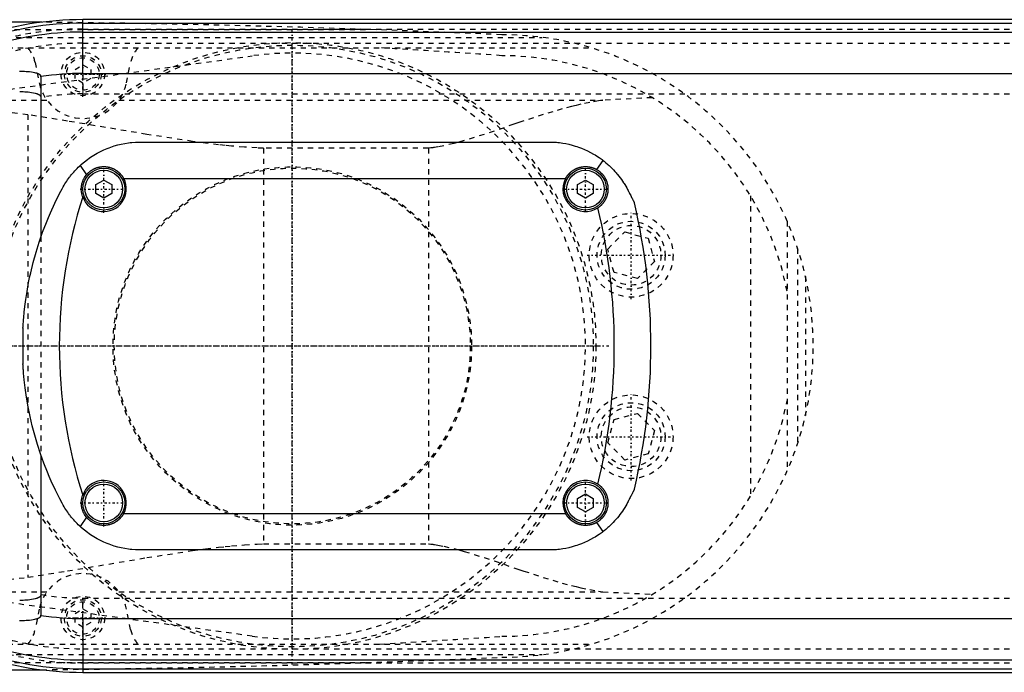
# Model space of a CAD drawing. Extents: x -702 to 174, y -90 to 90.
# Tile 9 of 14: x -452 to -264, y -62 to 62. Entities that reach past the tile are written whole.
import ezdxf

# ---------------------------------------------------------------- set-up
doc = ezdxf.new("R2010")
doc.units = 0
doc.linetypes.add('CENTER', pattern=[1.5, 0.45, -0.5, 0.05, -0.5])
doc.linetypes.add('DASHED', pattern=[2, 1, -1])
for name, color, linetype in [('AM_0', 7, 'CONTINUOUS'), ('AM_3', 7, 'DASHED'), ('AM_7', 7, 'CENTER')]:
    doc.layers.add(name, color=color, linetype=linetype)

msp = doc.modelspace()

# ---------------------------------------------------------------- linework, layer by layer
at = {"layer": 'AM_0', "color": 7, "linetype": 'CONTINUOUS'}
for p, q in [((-90, 62.39), (-440, 62.39)), ((-440, 52.11), (-440, 62.39)), ((-440, 61.72), (-90, 61.72)), ((-440, 60.02), (-90, 60.02)), ((-448, 51.49), (-448, 20.89)), ((-440, 52.11), (-90, 52.11)), ((-429, 39), (-351, 39)), ((-440.54, 34.48), (-439.33, 32.73)), ((-341.85, 33.72), (-340.59, 35.44)), ((-432.19, 32), (-347.81, 32)), ((-437.5, 30.87), (-436, 31.73)), ((-437.5, 29.13), (-437.5, 30.87)), ((-436, 31.73), (-434.5, 30.87)), ((-434.5, 30.87), (-434.5, 29.13)), ((-345.5, 30.87), (-344, 31.73)), ((-345.5, 29.13), (-345.5, 30.87)), ((-344, 31.73), (-342.5, 30.87)), ((-342.5, 30.87), (-342.5, 29.13)), ((-436, 28.27), (-437.5, 29.13)), ((-434.5, 29.13), (-436, 28.27)), ((-344, 28.27), (-345.5, 29.13)), ((-342.5, 29.13), (-344, 28.27)), ((-448, -20.89), (-448, -51.49)), ((-345.5, -29.13), (-344, -28.27)), ((-345.5, -30.87), (-345.5, -29.13)), ((-344, -28.27), (-342.5, -29.13)), ((-342.5, -29.13), (-342.5, -30.87)), ((-344, -31.73), (-345.5, -30.87)), ((-342.5, -30.87), (-344, -31.73)), ((-439.33, -32.73), (-440.54, -34.48)), ((-432.19, -32), (-347.81, -32)), ((-340.59, -35.44), (-341.85, -33.72)), ((-351, -39), (-429, -39)), ((-440, -52.11), (-440, -62.39)), ((-440, -52.11), (-90, -52.11)), ((-440, -60.02), (-90, -60.02)), ((-440, -61.72), (-90, -61.72)), ((-440, -62.39), (-90, -62.39))]:
    msp.add_line(p, q, dxfattribs=at)
for points in [[(-448, 51.49, 0), (-448, 51.5, 0), (-448, 51.51, 0), (-448, 51.52, 0), (-448, 51.52, 0), (-448, 51.53, 0), (-448, 51.53, 0), (-448, 51.54, 0), (-448.01, 51.55, 0), (-448.01, 51.56, 0), (-448.01, 51.57, 0), (-448.01, 51.57, 0), (-448.01, 51.58, 0), (-448.01, 51.59, 0), (-448.02, 51.6, 0), (-448.02, 51.6, 0), (-448.02, 51.61, 0), (-448.02, 51.62, 0), (-448.03, 51.63, 0), (-448.03, 51.63, 0), (-448.03, 51.64, 0), (-448.04, 51.65, 0), (-448.04, 51.65, 0), (-448.04, 51.66, 0), (-448.04, 51.67, 0), (-448.05, 51.67, 0), (-448.05, 51.68, 0), (-448.05, 51.68, 0), (-448.06, 51.69, 0), (-448.06, 51.7, 0), (-448.07, 51.7, 0), (-448.07, 51.71, 0), (-448.08, 51.72, 0), (-448.08, 51.72, 0), (-448.08, 51.73, 0), (-448.09, 51.73, 0), (-448.09, 51.74, 0), (-448.1, 51.75, 0), (-448.1, 51.76, 0), (-448.11, 51.76, 0), (-448.11, 51.77, 0), (-448.12, 51.77, 0), (-448.12, 51.78, 0), (-448.13, 51.78, 0), (-448.14, 51.79, 0), (-448.14, 51.8, 0), (-448.15, 51.8, 0), (-448.15, 51.81, 0), (-448.16, 51.81, 0), (-448.16, 51.82, 0), (-448.17, 51.82, 0), (-448.19, 51.84, 0), (-448.24, 51.87, 0), (-448.26, 51.89, 0), (-448.28, 51.91, 0), (-448.33, 51.93, 0), (-448.37, 51.96, 0), (-448.42, 51.99, 0), (-448.48, 52.01, 0), (-448.53, 52.04, 0), (-448.55, 52.05, 0), (-448.58, 52.06, 0), (-448.63, 52.08, 0), (-448.68, 52.1, 0), (-448.71, 52.1, 0), (-448.73, 52.11, 0), (-448.78, 52.13, 0), (-448.83, 52.15, 0), (-448.86, 52.15, 0), (-448.88, 52.16, 0), (-448.93, 52.17, 0), (-448.99, 52.19, 0), (-449.17, 52.23, 0), (-449.51, 52.3, 0), (-449.84, 52.35, 0), (-450.18, 52.39, 0), (-450.49, 52.41, 0), (-450.65, 52.42, 0), (-450.81, 52.43, 0), (-451.12, 52.45, 0), (-451.44, 52.45, 0), (-451.77, 52.45, 0), (-452.09, 52.45, 0)], [(-440.54, 34.48, 0), (-440.25, 34.74, 0), (-439.69, 35.22, 0), (-439.11, 35.66, 0), (-438.82, 35.88, 0), (-438.52, 36.08, 0), (-437.91, 36.48, 0), (-437.29, 36.84, 0), (-436.65, 37.18, 0), (-436, 37.49, 0), (-435.35, 37.77, 0), (-435.01, 37.9, 0), (-434.68, 38.02, 0), (-434.01, 38.25, 0), (-433.33, 38.44, 0), (-432.66, 38.6, 0), (-431.98, 38.74, 0), (-431.31, 38.84, 0), (-430.97, 38.89, 0), (-430.64, 38.92, 0), (-429.97, 38.97, 0), (-429.32, 39, 0), (-429, 39, 0)], [(-351, 39, 0), (-350.71, 39, 0), (-350.13, 38.98, 0), (-349.55, 38.94, 0), (-349.25, 38.91, 0), (-348.95, 38.88, 0), (-348.35, 38.79, 0), (-347.75, 38.69, 0), (-347.15, 38.56, 0), (-346.55, 38.41, 0), (-345.95, 38.23, 0), (-345.65, 38.14, 0), (-345.35, 38.03, 0), (-344.76, 37.81, 0), (-344.17, 37.57, 0), (-343.59, 37.3, 0), (-343.02, 37.01, 0), (-342.46, 36.7, 0), (-342.18, 36.53, 0), (-341.91, 36.36, 0), (-341.37, 36.01, 0), (-340.84, 35.63, 0), (-340.59, 35.44, 0)], [(-443.98, 30.04, 0), (-443.9, 30.18, 0), (-443.75, 30.46, 0), (-443.59, 30.73, 0), (-443.51, 30.86, 0), (-443.43, 31, 0), (-443.26, 31.26, 0), (-443.08, 31.52, 0), (-442.91, 31.78, 0), (-442.72, 32.03, 0), (-442.54, 32.29, 0), (-442.44, 32.41, 0), (-442.34, 32.53, 0), (-442.15, 32.78, 0), (-441.95, 33.02, 0), (-441.74, 33.25, 0), (-441.53, 33.49, 0), (-441.32, 33.71, 0), (-441.21, 33.83, 0), (-441.1, 33.94, 0), (-440.88, 34.16, 0), (-440.65, 34.38, 0), (-440.54, 34.48, 0)], [(-439.33, 32.73, 0), (-439.3, 32.75, 0), (-439.25, 32.81, 0), (-439.2, 32.87, 0), (-439.17, 32.9, 0), (-439.15, 32.93, 0), (-439.1, 32.98, 0), (-439.04, 33.04, 0), (-438.99, 33.09, 0), (-438.93, 33.14, 0), (-438.88, 33.2, 0), (-438.85, 33.22, 0), (-438.82, 33.25, 0), (-438.76, 33.3, 0), (-438.7, 33.35, 0), (-438.64, 33.39, 0), (-438.58, 33.44, 0), (-438.51, 33.49, 0), (-438.48, 33.51, 0), (-438.45, 33.53, 0), (-438.39, 33.58, 0), (-438.32, 33.62, 0), (-438.29, 33.64, 0), (-438.25, 33.66, 0), (-438.18, 33.7, 0), (-438.12, 33.74, 0), (-438.08, 33.76, 0), (-438.05, 33.78, 0), (-437.97, 33.82, 0), (-437.9, 33.86, 0), (-437.83, 33.89, 0), (-437.76, 33.92, 0), (-437.69, 33.96, 0), (-437.65, 33.97, 0), (-437.61, 33.99, 0), (-437.54, 34.02, 0), (-437.46, 34.04, 0), (-437.39, 34.07, 0), (-437.31, 34.1, 0), (-437.24, 34.12, 0), (-437.2, 34.13, 0), (-437.16, 34.14, 0), (-437.08, 34.16, 0), (-437, 34.18, 0), (-436.93, 34.2, 0), (-436.85, 34.22, 0), (-436.77, 34.23, 0), (-436.73, 34.24, 0), (-436.69, 34.24, 0), (-436.62, 34.26, 0), (-436.54, 34.27, 0), (-436.46, 34.28, 0), (-436.38, 34.28, 0), (-436.31, 34.29, 0), (-436.27, 34.29, 0), (-436.23, 34.29, 0), (-436.15, 34.3, 0), (-436.08, 34.3, 0), (-436, 34.3, 0), (-435.92, 34.3, 0), (-435.85, 34.3, 0), (-435.81, 34.3, 0), (-435.77, 34.29, 0), (-435.69, 34.29, 0), (-435.62, 34.28, 0), (-435.58, 34.28, 0), (-435.54, 34.28, 0), (-435.46, 34.27, 0), (-435.38, 34.26, 0), (-435.34, 34.25, 0), (-435.3, 34.24, 0), (-435.23, 34.23, 0), (-435.15, 34.21, 0), (-435.07, 34.2, 0), (-434.99, 34.18, 0), (-434.92, 34.16, 0), (-434.88, 34.15, 0), (-434.84, 34.14, 0), (-434.76, 34.12, 0), (-434.69, 34.09, 0), (-434.61, 34.07, 0), (-434.54, 34.04, 0), (-434.46, 34.02, 0), (-434.42, 34, 0), (-434.39, 33.99, 0), (-434.31, 33.96, 0), (-434.24, 33.92, 0), (-434.17, 33.89, 0), (-434.1, 33.86, 0), (-434.02, 33.82, 0), (-433.99, 33.8, 0), (-433.95, 33.78, 0), (-433.88, 33.74, 0), (-433.82, 33.7, 0), (-433.75, 33.66, 0), (-433.68, 33.62, 0), (-433.61, 33.58, 0), (-433.58, 33.56, 0), (-433.55, 33.53, 0), (-433.48, 33.49, 0), (-433.42, 33.44, 0), (-433.36, 33.39, 0), (-433.3, 33.34, 0), (-433.24, 33.3, 0), (-433.21, 33.27, 0), (-433.18, 33.25, 0), (-433.12, 33.19, 0), (-433.06, 33.14, 0), (-433.04, 33.12, 0), (-433.01, 33.09, 0), (-432.96, 33.04, 0), (-432.9, 32.98, 0), (-432.88, 32.96, 0), (-432.85, 32.93, 0), (-432.8, 32.87, 0), (-432.75, 32.81, 0), (-432.7, 32.75, 0), (-432.65, 32.69, 0), (-432.6, 32.63, 0), (-432.58, 32.6, 0), (-432.55, 32.57, 0), (-432.51, 32.51, 0), (-432.46, 32.44, 0), (-432.42, 32.38, 0), (-432.37, 32.31, 0), (-432.33, 32.24, 0), (-432.31, 32.21, 0), (-432.29, 32.17, 0), (-432.25, 32.11, 0), (-432.21, 32.04, 0), (-432.19, 32, 0)], [(-347.81, 32, 0), (-347.79, 32.03, 0), (-347.76, 32.09, 0), (-347.73, 32.14, 0), (-347.71, 32.17, 0), (-347.7, 32.2, 0), (-347.66, 32.25, 0), (-347.63, 32.31, 0), (-347.59, 32.36, 0), (-347.56, 32.42, 0), (-347.52, 32.47, 0), (-347.5, 32.5, 0), (-347.48, 32.52, 0), (-347.44, 32.57, 0), (-347.41, 32.63, 0), (-347.37, 32.68, 0), (-347.33, 32.72, 0), (-347.29, 32.77, 0), (-347.27, 32.8, 0), (-347.25, 32.82, 0), (-347.2, 32.87, 0), (-347.16, 32.91, 0), (-347.14, 32.94, 0), (-347.12, 32.96, 0), (-347.08, 33, 0), (-347.03, 33.05, 0), (-347.01, 33.07, 0), (-346.99, 33.09, 0), (-346.94, 33.13, 0), (-346.9, 33.18, 0), (-346.85, 33.22, 0), (-346.8, 33.26, 0), (-346.76, 33.3, 0), (-346.73, 33.32, 0), (-346.71, 33.34, 0), (-346.66, 33.38, 0), (-346.61, 33.42, 0), (-346.56, 33.46, 0), (-346.5, 33.5, 0), (-346.45, 33.53, 0), (-346.42, 33.55, 0), (-346.4, 33.57, 0), (-346.34, 33.6, 0), (-346.29, 33.64, 0), (-346.24, 33.67, 0), (-346.18, 33.71, 0), (-346.12, 33.74, 0), (-346.1, 33.75, 0), (-346.07, 33.77, 0), (-346.01, 33.8, 0), (-345.95, 33.83, 0), (-345.89, 33.86, 0), (-345.84, 33.89, 0), (-345.78, 33.92, 0), (-345.75, 33.93, 0), (-345.72, 33.94, 0), (-345.66, 33.97, 0), (-345.6, 33.99, 0), (-345.54, 34.02, 0), (-345.47, 34.04, 0), (-345.41, 34.06, 0), (-345.38, 34.07, 0), (-345.35, 34.08, 0), (-345.29, 34.1, 0), (-345.23, 34.12, 0), (-345.2, 34.13, 0), (-345.16, 34.14, 0), (-345.1, 34.16, 0), (-345.04, 34.17, 0), (-345.01, 34.18, 0), (-344.98, 34.19, 0), (-344.91, 34.2, 0), (-344.85, 34.22, 0), (-344.79, 34.23, 0), (-344.72, 34.24, 0), (-344.66, 34.25, 0), (-344.63, 34.25, 0), (-344.6, 34.26, 0), (-344.53, 34.27, 0), (-344.47, 34.27, 0), (-344.41, 34.28, 0), (-344.34, 34.29, 0), (-344.28, 34.29, 0), (-344.25, 34.29, 0), (-344.22, 34.29, 0), (-344.15, 34.3, 0), (-344.09, 34.3, 0), (-344.03, 34.3, 0), (-343.97, 34.3, 0), (-343.91, 34.3, 0), (-343.87, 34.3, 0), (-343.84, 34.3, 0), (-343.78, 34.29, 0), (-343.72, 34.29, 0), (-343.65, 34.29, 0), (-343.59, 34.28, 0), (-343.53, 34.27, 0), (-343.5, 34.27, 0), (-343.47, 34.27, 0), (-343.4, 34.26, 0), (-343.34, 34.25, 0), (-343.27, 34.24, 0), (-343.21, 34.23, 0), (-343.15, 34.21, 0), (-343.12, 34.21, 0), (-343.08, 34.2, 0), (-343.02, 34.19, 0), (-342.96, 34.17, 0), (-342.93, 34.16, 0), (-342.9, 34.16, 0), (-342.83, 34.14, 0), (-342.77, 34.12, 0), (-342.74, 34.11, 0), (-342.71, 34.1, 0), (-342.65, 34.08, 0), (-342.58, 34.06, 0), (-342.52, 34.04, 0), (-342.46, 34.02, 0), (-342.4, 33.99, 0), (-342.37, 33.98, 0), (-342.34, 33.97, 0), (-342.28, 33.94, 0), (-342.22, 33.92, 0), (-342.16, 33.89, 0), (-342.1, 33.86, 0), (-342.05, 33.83, 0), (-342.02, 33.82, 0), (-341.99, 33.8, 0), (-341.93, 33.77, 0), (-341.87, 33.74, 0), (-341.85, 33.72, 0)], [(-340.59, 35.44, 0), (-340.43, 35.31, 0), (-340.11, 35.05, 0), (-339.8, 34.79, 0), (-339.65, 34.65, 0), (-339.5, 34.52, 0), (-339.21, 34.24, 0), (-338.92, 33.96, 0), (-338.64, 33.67, 0), (-338.37, 33.38, 0), (-338.11, 33.09, 0), (-337.98, 32.93, 0), (-337.86, 32.78, 0), (-337.61, 32.48, 0), (-337.37, 32.17, 0), (-337.14, 31.85, 0), (-336.92, 31.53, 0), (-336.71, 31.21, 0), (-336.6, 31.04, 0), (-336.5, 30.88, 0), (-336.3, 30.55, 0), (-336.11, 30.21, 0), (-336.02, 30.04, 0)], [(-440.03, 28.49, 0), (-440.07, 28.61, 0), (-440.14, 28.85, 0), (-440.2, 29.09, 0), (-440.23, 29.21, 0), (-440.25, 29.34, 0), (-440.28, 29.58, 0), (-440.3, 29.83, 0), (-440.3, 30.08, 0), (-440.29, 30.33, 0), (-440.26, 30.58, 0), (-440.24, 30.7, 0), (-440.22, 30.82, 0), (-440.17, 31.07, 0), (-440.1, 31.31, 0), (-440.01, 31.54, 0), (-439.92, 31.77, 0), (-439.81, 32, 0), (-439.75, 32.11, 0), (-439.69, 32.21, 0), (-439.55, 32.42, 0), (-439.4, 32.63, 0), (-439.33, 32.73, 0)], [(-341.85, 33.72, 0), (-341.81, 33.7, 0), (-341.74, 33.66, 0), (-341.67, 33.62, 0), (-341.64, 33.59, 0), (-341.61, 33.57, 0), (-341.54, 33.53, 0), (-341.48, 33.48, 0), (-341.41, 33.43, 0), (-341.35, 33.38, 0), (-341.28, 33.33, 0), (-341.25, 33.31, 0), (-341.22, 33.28, 0), (-341.16, 33.23, 0), (-341.1, 33.18, 0), (-341.04, 33.12, 0), (-340.98, 33.07, 0), (-340.93, 33.01, 0), (-340.9, 32.98, 0), (-340.87, 32.95, 0), (-340.82, 32.89, 0), (-340.76, 32.83, 0), (-340.74, 32.8, 0), (-340.71, 32.77, 0), (-340.66, 32.71, 0), (-340.61, 32.64, 0), (-340.58, 32.61, 0), (-340.56, 32.58, 0), (-340.51, 32.51, 0), (-340.46, 32.45, 0), (-340.42, 32.38, 0), (-340.37, 32.31, 0), (-340.33, 32.24, 0), (-340.31, 32.21, 0), (-340.29, 32.17, 0), (-340.25, 32.1, 0), (-340.21, 32.03, 0), (-340.17, 31.96, 0), (-340.14, 31.89, 0), (-340.1, 31.82, 0), (-340.09, 31.78, 0), (-340.07, 31.74, 0), (-340.04, 31.67, 0), (-340.01, 31.59, 0), (-339.98, 31.52, 0), (-339.95, 31.44, 0), (-339.92, 31.36, 0), (-339.91, 31.32, 0), (-339.9, 31.28, 0), (-339.87, 31.2, 0), (-339.85, 31.13, 0), (-339.83, 31.05, 0), (-339.81, 30.97, 0), (-339.79, 30.89, 0), (-339.78, 30.85, 0), (-339.78, 30.81, 0), (-339.76, 30.73, 0), (-339.75, 30.65, 0), (-339.74, 30.57, 0), (-339.73, 30.49, 0), (-339.72, 30.41, 0), (-339.72, 30.37, 0), (-339.71, 30.33, 0), (-339.71, 30.24, 0), (-339.7, 30.16, 0), (-339.7, 30.12, 0), (-339.7, 30.08, 0), (-339.7, 30, 0), (-339.7, 29.92, 0), (-339.7, 29.88, 0), (-339.7, 29.84, 0), (-339.71, 29.76, 0), (-339.71, 29.68, 0), (-339.72, 29.6, 0), (-339.73, 29.52, 0), (-339.74, 29.44, 0), (-339.74, 29.4, 0), (-339.75, 29.36, 0), (-339.76, 29.28, 0), (-339.78, 29.2, 0), (-339.79, 29.12, 0), (-339.81, 29.04, 0), (-339.83, 28.96, 0), (-339.84, 28.92, 0), (-339.85, 28.88, 0), (-339.87, 28.8, 0), (-339.89, 28.73, 0), (-339.92, 28.65, 0), (-339.94, 28.57, 0), (-339.97, 28.5, 0), (-339.98, 28.46, 0), (-340, 28.42, 0), (-340.03, 28.35, 0), (-340.06, 28.28, 0), (-340.09, 28.2, 0), (-340.13, 28.13, 0), (-340.16, 28.06, 0), (-340.18, 28.02, 0), (-340.2, 27.99, 0), (-340.24, 27.91, 0), (-340.28, 27.84, 0), (-340.32, 27.78, 0), (-340.36, 27.71, 0), (-340.41, 27.64, 0), (-340.43, 27.61, 0), (-340.45, 27.57, 0), (-340.5, 27.51, 0), (-340.54, 27.44, 0), (-340.57, 27.41, 0), (-340.59, 27.38, 0), (-340.64, 27.31, 0), (-340.69, 27.25, 0), (-340.72, 27.22, 0), (-340.75, 27.19, 0), (-340.8, 27.13, 0), (-340.85, 27.07, 0), (-340.91, 27.01, 0), (-340.97, 26.95, 0), (-341.03, 26.89, 0), (-341.06, 26.87, 0), (-341.09, 26.84, 0), (-341.15, 26.78, 0), (-341.21, 26.73, 0), (-341.27, 26.68, 0), (-341.33, 26.63, 0), (-341.4, 26.58, 0), (-341.43, 26.55, 0), (-341.46, 26.53, 0), (-341.53, 26.48, 0), (-341.6, 26.43, 0), (-341.63, 26.41, 0)], [(-451.44, 3.41, 0), (-451.44, 3.41, 0), (-451.44, 3.41, 0), (-451.44, 3.41, 0), (-451.44, 3.41, 0), (-451.44, 3.41, 0), (-451.44, 3.41, 0), (-451.44, 3.41, 0), (-451.44, 3.41, 0), (-451.44, 3.41, 0), (-451.44, 3.42, 0), (-451.44, 3.42, 0), (-451.44, 3.42, 0), (-451.44, 3.42, 0), (-451.44, 3.42, 0), (-451.44, 3.42, 0), (-451.44, 3.42, 0), (-451.44, 3.42, 0), (-451.44, 3.42, 0), (-451.44, 3.42, 0), (-451.44, 3.42, 0), (-451.44, 3.42, 0), (-451.44, 3.42, 0), (-451.44, 3.42, 0), (-451.44, 3.42, 0), (-451.44, 3.42, 0), (-451.44, 3.42, 0), (-451.44, 3.42, 0), (-451.44, 3.42, 0), (-451.44, 3.42, 0), (-451.44, 3.42, 0), (-451.44, 3.42, 0), (-451.44, 3.42, 0), (-451.44, 3.42, 0), (-451.44, 3.42, 0), (-451.44, 3.43, 0), (-451.44, 3.43, 0), (-451.44, 3.43, 0), (-451.44, 3.43, 0), (-451.44, 3.44, 0), (-451.44, 3.45, 0), (-451.44, 3.45, 0), (-451.44, 3.46, 0), (-451.44, 3.46, 0), (-451.44, 3.47, 0), (-451.44, 3.48, 0), (-451.44, 3.49, 0), (-451.44, 3.5, 0), (-451.44, 3.5, 0), (-451.44, 3.51, 0), (-451.44, 3.52, 0), (-451.44, 3.53, 0), (-451.44, 3.53, 0), (-451.43, 3.54, 0), (-451.43, 3.55, 0), (-451.43, 3.56, 0), (-451.43, 3.56, 0), (-451.43, 3.57, 0), (-451.43, 3.58, 0), (-451.43, 3.59, 0), (-451.43, 3.63, 0), (-451.43, 3.7, 0), (-451.42, 3.77, 0), (-451.42, 3.85, 0), (-451.41, 3.94, 0), (-451.41, 3.98, 0), (-451.41, 4.03, 0), (-451.4, 4.12, 0), (-451.39, 4.23, 0), (-451.36, 4.63, 0), (-451.33, 5.03, 0), (-451.3, 5.47, 0), (-451.21, 6.44, 0), (-451.08, 7.57, 0), (-450.9, 8.91, 0), (-450.67, 10.45, 0), (-450.36, 12.16, 0), (-450.17, 13.07, 0), (-449.97, 14.02, 0), (-449.49, 15.98, 0), (-448.95, 17.92, 0), (-448.35, 19.84, 0), (-447.69, 21.74, 0), (-446.97, 23.63, 0), (-446.59, 24.56, 0), (-446.19, 25.49, 0), (-445.35, 27.33, 0), (-444.45, 29.15, 0), (-443.98, 30.04, 0)], [(-336.02, 30.04, 0), (-335.97, 29.95, 0), (-335.87, 29.75, 0), (-335.77, 29.56, 0), (-335.71, 29.46, 0), (-335.66, 29.36, 0), (-335.56, 29.16, 0), (-335.46, 28.97, 0), (-335.36, 28.78, 0), (-335.27, 28.59, 0), (-335.18, 28.41, 0), (-335.13, 28.33, 0), (-335.09, 28.24, 0), (-335.01, 28.08, 0), (-334.94, 27.93, 0), (-334.9, 27.84, 0), (-334.89, 27.82, 0), (-334.87, 27.8, 0), (-334.87, 27.79, 0), (-334.86, 27.77, 0), (-334.85, 27.75, 0), (-334.84, 27.73, 0), (-334.83, 27.71, 0), (-334.82, 27.69, 0), (-334.81, 27.67, 0), (-334.81, 27.66, 0), (-334.8, 27.65, 0), (-334.79, 27.63, 0), (-334.78, 27.61, 0), (-334.77, 27.59, 0), (-334.76, 27.57, 0), (-334.76, 27.55, 0), (-334.75, 27.54, 0), (-334.75, 27.54, 0), (-334.74, 27.52, 0), (-334.73, 27.5, 0), (-334.73, 27.5, 0), (-334.72, 27.49, 0), (-334.72, 27.47, 0), (-334.71, 27.46, 0), (-334.71, 27.45, 0), (-334.7, 27.45, 0), (-334.7, 27.43, 0), (-334.69, 27.42, 0), (-334.69, 27.41, 0), (-334.68, 27.4, 0), (-334.68, 27.39, 0), (-334.68, 27.39, 0), (-334.67, 27.38, 0), (-334.67, 27.38, 0), (-334.67, 27.37, 0), (-334.67, 27.36, 0), (-334.66, 27.36, 0), (-334.66, 27.36, 0), (-334.66, 27.35, 0), (-334.66, 27.35, 0), (-334.66, 27.35, 0), (-334.66, 27.35, 0), (-334.66, 27.35, 0)], [(-443.98, -30.04, 0), (-444.41, -29.21, 0), (-445.25, -27.54, 0), (-446.04, -25.84, 0), (-446.41, -24.98, 0), (-446.78, -24.12, 0), (-447.46, -22.38, 0), (-448.09, -20.62, 0), (-448.67, -18.85, 0), (-449.2, -17.06, 0), (-449.67, -15.26, 0), (-449.89, -14.36, 0), (-450.09, -13.45, 0), (-450.46, -11.63, 0), (-450.77, -9.81, 0), (-451.03, -8.01, 0), (-451.21, -6.45, 0), (-451.32, -5.17, 0), (-451.36, -4.67, 0), (-451.37, -4.59, 0), (-451.38, -4.45, 0), (-451.39, -4.32, 0), (-451.39, -4.26, 0), (-451.39, -4.2, 0), (-451.4, -4.09, 0), (-451.41, -3.99, 0), (-451.41, -3.9, 0), (-451.42, -3.82, 0), (-451.42, -3.75, 0), (-451.42, -3.72, 0), (-451.43, -3.68, 0), (-451.43, -3.63, 0), (-451.43, -3.58, 0), (-451.43, -3.55, 0), (-451.43, -3.54, 0), (-451.43, -3.54, 0), (-451.44, -3.53, 0), (-451.44, -3.53, 0), (-451.44, -3.52, 0), (-451.44, -3.52, 0), (-451.44, -3.51, 0), (-451.44, -3.51, 0), (-451.44, -3.5, 0), (-451.44, -3.5, 0), (-451.44, -3.49, 0), (-451.44, -3.49, 0), (-451.44, -3.48, 0), (-451.44, -3.48, 0), (-451.44, -3.47, 0), (-451.44, -3.47, 0), (-451.44, -3.47, 0), (-451.44, -3.47, 0), (-451.44, -3.46, 0), (-451.44, -3.46, 0), (-451.44, -3.45, 0), (-451.44, -3.45, 0), (-451.44, -3.45, 0), (-451.44, -3.45, 0), (-451.44, -3.44, 0), (-451.44, -3.44, 0), (-451.44, -3.44, 0), (-451.44, -3.44, 0), (-451.44, -3.43, 0), (-451.44, -3.43, 0), (-451.44, -3.43, 0), (-451.44, -3.43, 0), (-451.44, -3.42, 0), (-451.44, -3.42, 0), (-451.44, -3.42, 0), (-451.44, -3.42, 0), (-451.44, -3.42, 0), (-451.44, -3.42, 0), (-451.44, -3.42, 0), (-451.44, -3.42, 0), (-451.44, -3.41, 0), (-451.44, -3.41, 0), (-451.44, -3.41, 0)], [(-341.63, -26.41, 0), (-341.6, -26.43, 0), (-341.53, -26.48, 0), (-341.46, -26.53, 0), (-341.43, -26.55, 0), (-341.4, -26.58, 0), (-341.33, -26.63, 0), (-341.27, -26.68, 0), (-341.21, -26.73, 0), (-341.15, -26.78, 0), (-341.08, -26.84, 0), (-341.06, -26.87, 0), (-341.03, -26.89, 0), (-340.97, -26.95, 0), (-340.91, -27.01, 0), (-340.85, -27.07, 0), (-340.8, -27.13, 0), (-340.75, -27.19, 0), (-340.72, -27.22, 0), (-340.69, -27.25, 0), (-340.64, -27.31, 0), (-340.59, -27.38, 0), (-340.57, -27.41, 0), (-340.54, -27.44, 0), (-340.5, -27.51, 0), (-340.45, -27.57, 0), (-340.43, -27.61, 0), (-340.41, -27.64, 0), (-340.36, -27.71, 0), (-340.32, -27.78, 0), (-340.28, -27.84, 0), (-340.24, -27.91, 0), (-340.2, -27.99, 0), (-340.18, -28.02, 0), (-340.16, -28.06, 0), (-340.13, -28.13, 0), (-340.09, -28.2, 0), (-340.06, -28.28, 0), (-340.03, -28.35, 0), (-340, -28.42, 0), (-339.98, -28.46, 0), (-339.97, -28.5, 0), (-339.94, -28.57, 0), (-339.92, -28.65, 0), (-339.89, -28.73, 0), (-339.87, -28.8, 0), (-339.85, -28.88, 0), (-339.84, -28.92, 0), (-339.83, -28.96, 0), (-339.81, -29.04, 0), (-339.79, -29.12, 0), (-339.78, -29.2, 0), (-339.76, -29.28, 0), (-339.75, -29.36, 0), (-339.74, -29.4, 0), (-339.74, -29.44, 0), (-339.73, -29.52, 0), (-339.72, -29.6, 0), (-339.71, -29.68, 0), (-339.71, -29.76, 0), (-339.7, -29.84, 0), (-339.7, -29.88, 0), (-339.7, -29.92, 0), (-339.7, -30, 0), (-339.7, -30.08, 0), (-339.7, -30.12, 0), (-339.7, -30.16, 0), (-339.71, -30.24, 0), (-339.71, -30.32, 0), (-339.72, -30.37, 0), (-339.72, -30.41, 0), (-339.73, -30.49, 0), (-339.74, -30.57, 0), (-339.75, -30.65, 0), (-339.76, -30.73, 0), (-339.78, -30.81, 0), (-339.78, -30.85, 0), (-339.79, -30.89, 0), (-339.81, -30.97, 0), (-339.83, -31.05, 0), (-339.85, -31.13, 0), (-339.87, -31.21, 0), (-339.9, -31.28, 0), (-339.91, -31.32, 0), (-339.92, -31.36, 0), (-339.95, -31.44, 0), (-339.98, -31.52, 0), (-340.01, -31.59, 0), (-340.04, -31.67, 0), (-340.07, -31.74, 0), (-340.09, -31.78, 0), (-340.1, -31.82, 0), (-340.14, -31.89, 0), (-340.17, -31.96, 0), (-340.21, -32.03, 0), (-340.25, -32.1, 0), (-340.29, -32.17, 0), (-340.31, -32.21, 0), (-340.33, -32.24, 0), (-340.37, -32.31, 0), (-340.42, -32.38, 0), (-340.46, -32.45, 0), (-340.51, -32.51, 0), (-340.56, -32.58, 0), (-340.58, -32.61, 0), (-340.61, -32.64, 0), (-340.66, -32.71, 0), (-340.71, -32.77, 0), (-340.74, -32.8, 0), (-340.76, -32.83, 0), (-340.82, -32.89, 0), (-340.87, -32.95, 0), (-340.9, -32.98, 0), (-340.93, -33.01, 0), (-340.98, -33.07, 0), (-341.04, -33.12, 0), (-341.1, -33.18, 0), (-341.16, -33.23, 0), (-341.22, -33.28, 0), (-341.25, -33.31, 0), (-341.28, -33.33, 0), (-341.35, -33.38, 0), (-341.41, -33.43, 0), (-341.48, -33.48, 0), (-341.54, -33.53, 0), (-341.61, -33.57, 0), (-341.64, -33.6, 0), (-341.67, -33.62, 0), (-341.74, -33.66, 0), (-341.81, -33.7, 0), (-341.85, -33.72, 0)], [(-334.66, -27.35, 0), (-334.66, -27.35, 0), (-334.66, -27.35, 0), (-334.66, -27.35, 0), (-334.66, -27.35, 0), (-334.66, -27.36, 0), (-334.66, -27.36, 0), (-334.67, -27.37, 0), (-334.67, -27.37, 0), (-334.67, -27.38, 0), (-334.68, -27.39, 0), (-334.68, -27.39, 0), (-334.68, -27.39, 0), (-334.68, -27.4, 0), (-334.69, -27.41, 0), (-334.69, -27.42, 0), (-334.7, -27.44, 0), (-334.71, -27.45, 0), (-334.71, -27.46, 0), (-334.71, -27.46, 0), (-334.72, -27.48, 0), (-334.73, -27.49, 0), (-334.73, -27.5, 0), (-334.73, -27.51, 0), (-334.74, -27.52, 0), (-334.75, -27.54, 0), (-334.75, -27.55, 0), (-334.76, -27.56, 0), (-334.77, -27.58, 0), (-334.78, -27.6, 0), (-334.79, -27.61, 0), (-334.79, -27.63, 0), (-334.8, -27.65, 0), (-334.81, -27.67, 0), (-334.81, -27.68, 0), (-334.83, -27.7, 0), (-334.84, -27.72, 0), (-334.85, -27.74, 0), (-334.86, -27.76, 0), (-334.87, -27.79, 0), (-334.87, -27.8, 0), (-334.88, -27.81, 0), (-334.89, -27.83, 0), (-334.9, -27.86, 0), (-334.95, -27.94, 0), (-335.02, -28.1, 0), (-335.11, -28.27, 0), (-335.15, -28.36, 0), (-335.19, -28.44, 0), (-335.28, -28.62, 0), (-335.37, -28.8, 0), (-335.47, -28.99, 0), (-335.56, -29.17, 0), (-335.66, -29.36, 0), (-335.71, -29.46, 0), (-335.77, -29.56, 0), (-335.87, -29.75, 0), (-335.97, -29.95, 0), (-336.02, -30.04, 0)], [(-440.54, -34.48, 0), (-440.65, -34.38, 0), (-440.88, -34.16, 0), (-441.1, -33.94, 0), (-441.21, -33.83, 0), (-441.32, -33.71, 0), (-441.53, -33.49, 0), (-441.74, -33.25, 0), (-441.95, -33.02, 0), (-442.15, -32.78, 0), (-442.34, -32.53, 0), (-442.44, -32.41, 0), (-442.53, -32.29, 0), (-442.72, -32.04, 0), (-442.9, -31.78, 0), (-443.08, -31.52, 0), (-443.26, -31.26, 0), (-443.42, -31, 0), (-443.51, -30.86, 0), (-443.59, -30.73, 0), (-443.75, -30.46, 0), (-443.9, -30.18, 0), (-443.98, -30.04, 0)], [(-439.33, -32.73, 0), (-439.4, -32.63, 0), (-439.55, -32.43, 0), (-439.69, -32.21, 0), (-439.75, -32.11, 0), (-439.81, -32, 0), (-439.92, -31.77, 0), (-440.01, -31.54, 0), (-440.1, -31.31, 0), (-440.17, -31.07, 0), (-440.22, -30.82, 0), (-440.24, -30.7, 0), (-440.26, -30.58, 0), (-440.29, -30.33, 0), (-440.3, -30.08, 0), (-440.3, -29.83, 0), (-440.28, -29.58, 0), (-440.25, -29.34, 0), (-440.23, -29.21, 0), (-440.2, -29.09, 0), (-440.14, -28.85, 0), (-440.07, -28.61, 0), (-440.03, -28.49, 0)], [(-336.02, -30.04, 0), (-336.12, -30.22, 0), (-336.31, -30.56, 0), (-336.51, -30.9, 0), (-336.62, -31.06, 0), (-336.72, -31.23, 0), (-336.94, -31.56, 0), (-337.17, -31.89, 0), (-337.41, -32.21, 0), (-337.65, -32.53, 0), (-337.91, -32.84, 0), (-338.04, -33, 0), (-338.17, -33.15, 0), (-338.43, -33.45, 0), (-338.71, -33.74, 0), (-338.98, -34.02, 0), (-339.26, -34.3, 0), (-339.55, -34.57, 0), (-339.7, -34.7, 0), (-339.84, -34.83, 0), (-340.14, -35.08, 0), (-340.44, -35.32, 0), (-340.59, -35.44, 0)], [(-432.19, -32, 0), (-432.21, -32.04, 0), (-432.25, -32.11, 0), (-432.29, -32.17, 0), (-432.31, -32.21, 0), (-432.33, -32.24, 0), (-432.37, -32.31, 0), (-432.42, -32.38, 0), (-432.46, -32.44, 0), (-432.51, -32.51, 0), (-432.55, -32.57, 0), (-432.58, -32.6, 0), (-432.6, -32.63, 0), (-432.65, -32.69, 0), (-432.7, -32.75, 0), (-432.75, -32.81, 0), (-432.8, -32.87, 0), (-432.85, -32.93, 0), (-432.88, -32.96, 0), (-432.9, -32.98, 0), (-432.96, -33.04, 0), (-433.01, -33.09, 0), (-433.04, -33.12, 0), (-433.06, -33.14, 0), (-433.12, -33.19, 0), (-433.18, -33.25, 0), (-433.21, -33.27, 0), (-433.24, -33.3, 0), (-433.3, -33.34, 0), (-433.36, -33.39, 0), (-433.42, -33.44, 0), (-433.48, -33.49, 0), (-433.55, -33.53, 0), (-433.58, -33.56, 0), (-433.61, -33.58, 0), (-433.68, -33.62, 0), (-433.75, -33.66, 0), (-433.82, -33.7, 0), (-433.88, -33.74, 0), (-433.95, -33.78, 0), (-433.99, -33.8, 0), (-434.02, -33.82, 0), (-434.1, -33.86, 0), (-434.17, -33.89, 0), (-434.24, -33.92, 0), (-434.31, -33.96, 0), (-434.39, -33.99, 0), (-434.42, -34, 0), (-434.46, -34.02, 0), (-434.54, -34.04, 0), (-434.61, -34.07, 0), (-434.69, -34.09, 0), (-434.76, -34.12, 0), (-434.84, -34.14, 0), (-434.88, -34.15, 0), (-434.92, -34.16, 0), (-434.99, -34.18, 0), (-435.07, -34.2, 0), (-435.15, -34.21, 0), (-435.23, -34.23, 0), (-435.3, -34.24, 0), (-435.34, -34.25, 0), (-435.38, -34.26, 0), (-435.46, -34.27, 0), (-435.54, -34.28, 0), (-435.58, -34.28, 0), (-435.62, -34.28, 0), (-435.69, -34.29, 0), (-435.77, -34.29, 0), (-435.81, -34.3, 0), (-435.85, -34.3, 0), (-435.92, -34.3, 0), (-436, -34.3, 0), (-436.08, -34.3, 0), (-436.15, -34.3, 0), (-436.23, -34.29, 0), (-436.27, -34.29, 0), (-436.31, -34.29, 0), (-436.38, -34.28, 0), (-436.46, -34.28, 0), (-436.54, -34.27, 0), (-436.62, -34.26, 0), (-436.69, -34.24, 0), (-436.73, -34.24, 0), (-436.77, -34.23, 0), (-436.85, -34.22, 0), (-436.93, -34.2, 0), (-437, -34.18, 0), (-437.08, -34.16, 0), (-437.16, -34.14, 0), (-437.2, -34.13, 0), (-437.24, -34.12, 0), (-437.31, -34.1, 0), (-437.39, -34.07, 0), (-437.46, -34.04, 0), (-437.54, -34.02, 0), (-437.61, -33.99, 0), (-437.65, -33.97, 0), (-437.69, -33.96, 0), (-437.76, -33.92, 0), (-437.83, -33.89, 0), (-437.9, -33.86, 0), (-437.97, -33.82, 0), (-438.05, -33.78, 0), (-438.08, -33.76, 0), (-438.12, -33.74, 0), (-438.18, -33.7, 0), (-438.25, -33.66, 0), (-438.29, -33.64, 0), (-438.32, -33.62, 0), (-438.39, -33.58, 0), (-438.45, -33.53, 0), (-438.48, -33.51, 0), (-438.51, -33.49, 0), (-438.58, -33.44, 0), (-438.64, -33.39, 0), (-438.7, -33.35, 0), (-438.76, -33.3, 0), (-438.82, -33.25, 0), (-438.85, -33.22, 0), (-438.88, -33.2, 0), (-438.93, -33.14, 0), (-438.99, -33.09, 0), (-439.04, -33.04, 0), (-439.1, -32.98, 0), (-439.15, -32.93, 0), (-439.17, -32.9, 0), (-439.2, -32.87, 0), (-439.25, -32.81, 0), (-439.3, -32.75, 0), (-439.33, -32.73, 0)], [(-341.85, -33.72, 0), (-341.87, -33.74, 0), (-341.93, -33.77, 0), (-341.99, -33.8, 0), (-342.02, -33.82, 0), (-342.05, -33.83, 0), (-342.1, -33.86, 0), (-342.16, -33.89, 0), (-342.22, -33.92, 0), (-342.28, -33.94, 0), (-342.34, -33.97, 0), (-342.37, -33.98, 0), (-342.4, -33.99, 0), (-342.46, -34.02, 0), (-342.52, -34.04, 0), (-342.58, -34.06, 0), (-342.65, -34.08, 0), (-342.71, -34.1, 0), (-342.74, -34.11, 0), (-342.77, -34.12, 0), (-342.83, -34.14, 0), (-342.9, -34.16, 0), (-342.93, -34.16, 0), (-342.96, -34.17, 0), (-343.02, -34.19, 0), (-343.08, -34.2, 0), (-343.12, -34.21, 0), (-343.15, -34.21, 0), (-343.21, -34.23, 0), (-343.27, -34.24, 0), (-343.34, -34.25, 0), (-343.4, -34.26, 0), (-343.47, -34.27, 0), (-343.5, -34.27, 0), (-343.53, -34.27, 0), (-343.59, -34.28, 0), (-343.65, -34.29, 0), (-343.72, -34.29, 0), (-343.78, -34.29, 0), (-343.84, -34.3, 0), (-343.87, -34.3, 0), (-343.91, -34.3, 0), (-343.97, -34.3, 0), (-344.03, -34.3, 0), (-344.09, -34.3, 0), (-344.15, -34.3, 0), (-344.22, -34.29, 0), (-344.25, -34.29, 0), (-344.28, -34.29, 0), (-344.34, -34.29, 0), (-344.41, -34.28, 0), (-344.47, -34.27, 0), (-344.53, -34.27, 0), (-344.6, -34.26, 0), (-344.63, -34.25, 0), (-344.66, -34.25, 0), (-344.72, -34.24, 0), (-344.79, -34.23, 0), (-344.85, -34.22, 0), (-344.91, -34.2, 0), (-344.98, -34.19, 0), (-345.01, -34.18, 0), (-345.04, -34.17, 0), (-345.1, -34.16, 0), (-345.16, -34.14, 0), (-345.2, -34.13, 0), (-345.23, -34.12, 0), (-345.29, -34.1, 0), (-345.35, -34.08, 0), (-345.38, -34.07, 0), (-345.41, -34.06, 0), (-345.47, -34.04, 0), (-345.54, -34.02, 0), (-345.6, -33.99, 0), (-345.66, -33.97, 0), (-345.72, -33.94, 0), (-345.75, -33.93, 0), (-345.78, -33.92, 0), (-345.84, -33.89, 0), (-345.89, -33.86, 0), (-345.95, -33.83, 0), (-346.01, -33.8, 0), (-346.07, -33.77, 0), (-346.1, -33.75, 0), (-346.12, -33.74, 0), (-346.18, -33.71, 0), (-346.24, -33.67, 0), (-346.29, -33.64, 0), (-346.34, -33.6, 0), (-346.4, -33.57, 0), (-346.42, -33.55, 0), (-346.45, -33.53, 0), (-346.5, -33.5, 0), (-346.56, -33.46, 0), (-346.61, -33.42, 0), (-346.66, -33.38, 0), (-346.71, -33.34, 0), (-346.73, -33.32, 0), (-346.76, -33.3, 0), (-346.8, -33.26, 0), (-346.85, -33.22, 0), (-346.9, -33.18, 0), (-346.94, -33.13, 0), (-346.99, -33.09, 0), (-347.01, -33.07, 0), (-347.03, -33.05, 0), (-347.08, -33, 0), (-347.12, -32.96, 0), (-347.14, -32.94, 0), (-347.16, -32.91, 0), (-347.2, -32.87, 0), (-347.25, -32.82, 0), (-347.27, -32.8, 0), (-347.29, -32.77, 0), (-347.33, -32.72, 0), (-347.37, -32.68, 0), (-347.41, -32.63, 0), (-347.44, -32.57, 0), (-347.48, -32.52, 0), (-347.5, -32.5, 0), (-347.52, -32.47, 0), (-347.56, -32.42, 0), (-347.59, -32.36, 0), (-347.63, -32.31, 0), (-347.66, -32.25, 0), (-347.7, -32.2, 0), (-347.71, -32.17, 0), (-347.73, -32.14, 0), (-347.76, -32.09, 0), (-347.79, -32.03, 0), (-347.81, -32, 0)], [(-429, -39, 0), (-429.32, -39, 0), (-429.97, -38.97, 0), (-430.64, -38.92, 0), (-430.97, -38.89, 0), (-431.31, -38.84, 0), (-431.98, -38.74, 0), (-432.66, -38.6, 0), (-433.33, -38.44, 0), (-434.01, -38.25, 0), (-434.68, -38.02, 0), (-435.01, -37.9, 0), (-435.35, -37.77, 0), (-436, -37.49, 0), (-436.65, -37.18, 0), (-437.29, -36.84, 0), (-437.91, -36.48, 0), (-438.52, -36.08, 0), (-438.82, -35.88, 0), (-439.11, -35.66, 0), (-439.69, -35.22, 0), (-440.25, -34.74, 0), (-440.54, -34.48, 0)], [(-340.59, -35.44, 0), (-340.84, -35.63, 0), (-341.37, -36.01, 0), (-341.91, -36.36, 0), (-342.18, -36.53, 0), (-342.46, -36.7, 0), (-343.02, -37.01, 0), (-343.59, -37.3, 0), (-344.17, -37.57, 0), (-344.76, -37.81, 0), (-345.35, -38.03, 0), (-345.65, -38.14, 0), (-345.95, -38.23, 0), (-346.55, -38.41, 0), (-347.15, -38.56, 0), (-347.75, -38.69, 0), (-348.35, -38.79, 0), (-348.95, -38.88, 0), (-349.25, -38.91, 0), (-349.55, -38.94, 0), (-350.13, -38.98, 0), (-350.71, -39, 0), (-351, -39, 0)], [(-452.09, -52.45, 0), (-451.77, -52.45, 0), (-451.44, -52.45, 0), (-451.12, -52.45, 0), (-450.81, -52.43, 0), (-450.65, -52.42, 0), (-450.49, -52.41, 0), (-450.18, -52.39, 0), (-449.84, -52.35, 0), (-449.51, -52.3, 0), (-449.17, -52.23, 0), (-448.99, -52.19, 0), (-448.93, -52.17, 0), (-448.88, -52.16, 0), (-448.86, -52.15, 0), (-448.83, -52.15, 0), (-448.78, -52.13, 0), (-448.73, -52.11, 0), (-448.71, -52.1, 0), (-448.68, -52.1, 0), (-448.63, -52.08, 0), (-448.58, -52.06, 0), (-448.55, -52.05, 0), (-448.53, -52.04, 0), (-448.48, -52.01, 0), (-448.42, -51.99, 0), (-448.37, -51.96, 0), (-448.33, -51.93, 0), (-448.28, -51.91, 0), (-448.26, -51.89, 0), (-448.24, -51.87, 0), (-448.19, -51.84, 0), (-448.17, -51.82, 0), (-448.16, -51.82, 0), (-448.16, -51.81, 0), (-448.15, -51.81, 0), (-448.15, -51.8, 0), (-448.14, -51.8, 0), (-448.14, -51.79, 0), (-448.13, -51.78, 0), (-448.12, -51.78, 0), (-448.12, -51.77, 0), (-448.11, -51.77, 0), (-448.11, -51.76, 0), (-448.1, -51.76, 0), (-448.1, -51.75, 0), (-448.09, -51.74, 0), (-448.09, -51.73, 0), (-448.08, -51.73, 0), (-448.08, -51.72, 0), (-448.08, -51.72, 0), (-448.07, -51.71, 0), (-448.07, -51.7, 0), (-448.06, -51.7, 0), (-448.06, -51.69, 0), (-448.05, -51.68, 0), (-448.05, -51.68, 0), (-448.05, -51.67, 0), (-448.04, -51.67, 0), (-448.04, -51.66, 0), (-448.04, -51.65, 0), (-448.04, -51.65, 0), (-448.03, -51.64, 0), (-448.03, -51.63, 0), (-448.03, -51.63, 0), (-448.02, -51.62, 0), (-448.02, -51.61, 0), (-448.02, -51.6, 0), (-448.02, -51.6, 0), (-448.01, -51.59, 0), (-448.01, -51.58, 0), (-448.01, -51.57, 0), (-448.01, -51.57, 0), (-448.01, -51.56, 0), (-448.01, -51.55, 0), (-448, -51.54, 0), (-448, -51.53, 0), (-448, -51.53, 0), (-448, -51.52, 0), (-448, -51.52, 0), (-448, -51.51, 0), (-448, -51.5, 0), (-448, -51.49, 0)]]:
    msp.add_polyline3d(points, dxfattribs=at)
for centre, radius in [((-436, 30), 4), ((-344, 30), 4), ((-436, 30), 3.6), ((-344, 30), 3.6), ((-436, -30), 4), ((-344, -30), 4), ((-436, -30), 3.6), ((-344, -30), 3.6)]:
    msp.add_circle(centre, radius, dxfattribs=at)
for centre, radius, start, end in [((-440, 0), 62.39, 90, 108.6977), ((-471.93, -2437.99), 2500, 89.44825, 89.86403), ((-440, 0), 61.72, 90, 108.9064), ((-440, 0), 60.02, 90, 108.4632), ((-440, 0), 52.11, 90, 98.8311), ((-436, 30), 4.3, 200.5076, 27.7177), ((-344, 30), 4.3, 152.2823, 303.4459), ((-351.5, 0), 93, 162.1586, 197.8414), ((-451.5, 0), 113, 346.4829, 13.5171), ((-451.5, 0), 120, 346.8254, 13.1746), ((-351.5, 0), 100, 178.0435, 181.9565), ((-436, -30), 4.3, 332.2823, 159.4924), ((-344, -30), 4.3, 56.5541, 207.7177), ((-440, 0), 52.11, 261.1689, 270), ((-440, 0), 60.02, 251.5368, 270), ((-440, 0), 61.72, 251.0936, 270), ((-440, 0), 62.39, 251.3023, 270), ((-471.93, 2437.99), 2500, 270.13597, 270.55175)]:
    msp.add_arc(centre, radius, start, end, dxfattribs=at)
at = {"layer": 'AM_3', "color": 6, "linetype": 'DASHED'}
for p, q in [((-531.04, 60.5), (-385.14, 60.5)), ((-440, 60.6), (50, 60.6)), ((-562.76, 59), (-352.3, 59)), ((-594.4, 57), (-342.93, 57)), ((-440, 57.89), (50, 57.89)), ((-460, 48.25), (-407.66, 55.47)), ((-449.12, 54.2), (-448.33, 50.31)), ((-441.5, 52.87), (-440, 53.73)), ((-441.5, 51.13), (-441.5, 52.87)), ((-440, 53.73), (-438.5, 52.87)), ((-438.5, 52.87), (-438.5, 51.13)), ((-431.67, 50.31), (-430.88, 54.2)), ((-440, 50.27), (-441.5, 51.13)), ((-440, 52.11), (-440, 48.19)), ((-438.5, 51.13), (-440, 50.27)), ((-440, 48.19), (50, 48.19)), ((-331.25, 47.47), (-340.66, 47)), ((-483.81, 47), (-446.87, 47)), ((-433.13, 47), (-340.66, 47)), ((-450.5, 44.22), (-450.5, -44.22)), ((-405.5, 37.8), (-405.5, -37.8)), ((-374, 37.8), (-405.5, 37.8)), ((-374, 37.8), (-374, -37.8)), ((-312.5, 28.71), (-312.5, -28.71)), ((-305.5, 23.87), (-305.5, -23.87)), ((-448, 20.89), (-448, -20.89)), ((-339.74, 18.54), (-336.48, 21.8)), ((-336.48, 21.8), (-332.02, 20.61)), ((-332.02, 20.61), (-330.82, 16.15)), ((-338.55, 14.07), (-339.74, 18.54)), ((-303.5, 18.65), (-303.5, -18.65)), ((-330.82, 16.15), (-334.09, 12.88)), ((-334.09, 12.88), (-338.55, 14.07)), ((-302, 13.28), (-302, -13.28)), ((-338.55, -14.07), (-334.09, -12.88)), ((-334.09, -12.88), (-330.82, -16.15)), ((-339.74, -18.54), (-338.55, -14.07)), ((-330.82, -16.15), (-332.02, -20.61)), ((-336.48, -21.8), (-339.74, -18.54)), ((-332.02, -20.61), (-336.48, -21.8)), ((-405.5, -37.8), (-374, -37.8)), ((-483.81, -47), (-446.87, -47)), ((-433.13, -47), (-340.66, -47)), ((-340.66, -47), (-331.25, -47.47)), ((-407.66, -55.47), (-460, -48.25)), ((-440, -52.11), (-440, -48.19)), ((-440, -48.19), (50, -48.19)), ((-448.33, -50.31), (-449.12, -54.2)), ((-441.5, -51.13), (-440, -50.27)), ((-440, -50.27), (-438.5, -51.13)), ((-430.88, -54.2), (-431.67, -50.31)), ((-441.5, -52.87), (-441.5, -51.13)), ((-438.5, -51.13), (-438.5, -52.87)), ((-440, -53.73), (-441.5, -52.87)), ((-438.5, -52.87), (-440, -53.73)), ((-594.4, -57), (-342.93, -57)), ((-440, -57.89), (50, -57.89)), ((-562.76, -59), (-352.3, -59)), ((-531.04, -60.5), (-385.14, -60.5)), ((-440, -60.6), (50, -60.6))]:
    msp.add_line(p, q, dxfattribs=at)
for points in [[(-452.07, 48.63, 0), (-451.74, 48.63, 0), (-451.42, 48.63, 0), (-451.1, 48.62, 0), (-450.78, 48.6, 0), (-450.62, 48.58, 0), (-450.46, 48.57, 0), (-450.14, 48.54, 0), (-449.8, 48.49, 0), (-449.46, 48.43, 0), (-449.13, 48.35, 0), (-448.95, 48.3, 0), (-448.9, 48.28, 0), (-448.85, 48.27, 0), (-448.82, 48.26, 0), (-448.8, 48.25, 0), (-448.75, 48.23, 0), (-448.69, 48.21, 0), (-448.67, 48.2, 0), (-448.64, 48.19, 0), (-448.59, 48.16, 0), (-448.54, 48.14, 0), (-448.51, 48.13, 0), (-448.49, 48.11, 0), (-448.44, 48.09, 0), (-448.39, 48.06, 0), (-448.34, 48.03, 0), (-448.3, 48, 0), (-448.25, 47.97, 0), (-448.23, 47.95, 0), (-448.21, 47.93, 0), (-448.19, 47.91, 0), (-448.18, 47.9, 0), (-448.17, 47.9, 0), (-448.17, 47.89, 0), (-448.17, 47.89, 0), (-448.16, 47.88, 0), (-448.15, 47.88, 0), (-448.15, 47.87, 0), (-448.14, 47.86, 0), (-448.13, 47.86, 0), (-448.13, 47.85, 0), (-448.13, 47.85, 0), (-448.12, 47.84, 0), (-448.12, 47.83, 0), (-448.11, 47.83, 0), (-448.11, 47.82, 0), (-448.1, 47.81, 0), (-448.1, 47.81, 0), (-448.09, 47.81, 0), (-448.09, 47.8, 0), (-448.08, 47.79, 0), (-448.08, 47.78, 0), (-448.07, 47.78, 0), (-448.07, 47.77, 0), (-448.07, 47.76, 0), (-448.07, 47.76, 0), (-448.06, 47.75, 0), (-448.06, 47.74, 0), (-448.05, 47.73, 0), (-448.05, 47.73, 0), (-448.04, 47.72, 0), (-448.04, 47.71, 0), (-448.04, 47.71, 0), (-448.04, 47.7, 0), (-448.03, 47.69, 0), (-448.03, 47.69, 0), (-448.03, 47.68, 0), (-448.03, 47.67, 0), (-448.02, 47.67, 0), (-448.02, 47.66, 0), (-448.02, 47.66, 0), (-448.02, 47.65, 0), (-448.02, 47.64, 0), (-448.01, 47.63, 0), (-448.01, 47.62, 0), (-448.01, 47.61, 0), (-448.01, 47.61, 0), (-448.01, 47.6, 0), (-448.01, 47.59, 0), (-448, 47.58, 0), (-448, 47.57, 0), (-448, 47.57, 0), (-448, 47.56, 0), (-448, 47.55, 0), (-448, 47.55, 0), (-448, 47.54, 0), (-448, 47.53, 0), (-448, 47.52, 0)], [(-450.5, 44.22, 0), (-456.16, 44.84, 0), (-467.37, 45.92, 0), (-478.39, 46.72, 0), (-483.81, 47, 0)], [(-340.66, 47, 0), (-341.49, 46.88, 0), (-343.18, 46.58, 0), (-344.91, 46.22, 0), (-345.78, 46.01, 0), (-346.66, 45.79, 0), (-348.44, 45.32, 0), (-350.25, 44.8, 0), (-352.08, 44.24, 0), (-353.92, 43.64, 0), (-355.79, 43.02, 0), (-356.73, 42.71, 0), (-357.67, 42.39, 0), (-359.56, 41.74, 0), (-361.45, 41.09, 0), (-363.36, 40.46, 0), (-365.27, 39.84, 0), (-367.2, 39.26, 0), (-368.16, 38.99, 0), (-369.12, 38.73, 0), (-371.06, 38.28, 0), (-372.2, 38.06, 0), (-372.53, 38.01, 0), (-372.85, 37.96, 0), (-373.02, 37.93, 0), (-373.18, 37.91, 0), (-373.51, 37.86, 0), (-373.84, 37.82, 0), (-374, 37.8, 0)], [(-405.5, 37.8, 0), (-406.72, 37.86, 0), (-409.16, 38.02, 0), (-411.61, 38.23, 0), (-412.84, 38.35, 0), (-414.08, 38.49, 0), (-416.55, 38.79, 0), (-419.04, 39.12, 0), (-427.81, 40.46, 0), (-442.95, 43.01, 0), (-450.5, 44.22, 0)], [(-450.5, -44.22, 0), (-442.95, -43.01, 0), (-427.81, -40.46, 0), (-419.04, -39.12, 0), (-416.55, -38.79, 0), (-414.08, -38.49, 0), (-412.84, -38.35, 0), (-411.61, -38.23, 0), (-409.16, -38.02, 0), (-406.72, -37.86, 0), (-405.5, -37.8, 0)], [(-374, -37.8, 0), (-373.84, -37.82, 0), (-373.51, -37.86, 0), (-373.18, -37.91, 0), (-373.02, -37.93, 0), (-372.85, -37.96, 0), (-372.53, -38.01, 0), (-372.2, -38.06, 0), (-371.06, -38.28, 0), (-369.12, -38.73, 0), (-368.16, -38.99, 0), (-367.2, -39.26, 0), (-365.27, -39.84, 0), (-363.36, -40.46, 0), (-361.45, -41.09, 0), (-359.56, -41.74, 0), (-357.67, -42.39, 0), (-356.73, -42.71, 0), (-355.79, -43.02, 0), (-353.92, -43.64, 0), (-352.08, -44.24, 0), (-350.25, -44.8, 0), (-348.44, -45.32, 0), (-346.66, -45.79, 0), (-345.78, -46.01, 0), (-344.91, -46.22, 0), (-343.18, -46.58, 0), (-341.49, -46.88, 0), (-340.66, -47, 0)], [(-483.81, -47, 0), (-478.39, -46.72, 0), (-467.37, -45.92, 0), (-456.16, -44.84, 0), (-450.5, -44.22, 0)], [(-448, -47.52, 0), (-448, -47.53, 0), (-448, -47.54, 0), (-448, -47.55, 0), (-448, -47.55, 0), (-448, -47.56, 0), (-448, -47.57, 0), (-448, -47.57, 0), (-448, -47.58, 0), (-448.01, -47.59, 0), (-448.01, -47.6, 0), (-448.01, -47.61, 0), (-448.01, -47.61, 0), (-448.01, -47.62, 0), (-448.01, -47.63, 0), (-448.02, -47.64, 0), (-448.02, -47.65, 0), (-448.02, -47.66, 0), (-448.02, -47.66, 0), (-448.02, -47.67, 0), (-448.03, -47.67, 0), (-448.03, -47.68, 0), (-448.03, -47.69, 0), (-448.03, -47.69, 0), (-448.04, -47.7, 0), (-448.04, -47.71, 0), (-448.04, -47.71, 0), (-448.04, -47.72, 0), (-448.05, -47.73, 0), (-448.05, -47.73, 0), (-448.06, -47.74, 0), (-448.06, -47.75, 0), (-448.07, -47.76, 0), (-448.07, -47.76, 0), (-448.07, -47.77, 0), (-448.07, -47.78, 0), (-448.08, -47.78, 0), (-448.08, -47.79, 0), (-448.09, -47.8, 0), (-448.09, -47.81, 0), (-448.1, -47.81, 0), (-448.1, -47.81, 0), (-448.11, -47.82, 0), (-448.11, -47.83, 0), (-448.12, -47.83, 0), (-448.12, -47.84, 0), (-448.13, -47.85, 0), (-448.13, -47.85, 0), (-448.13, -47.86, 0), (-448.14, -47.86, 0), (-448.15, -47.87, 0), (-448.17, -47.89, 0), (-448.21, -47.93, 0), (-448.23, -47.95, 0), (-448.25, -47.97, 0), (-448.3, -48, 0), (-448.34, -48.03, 0), (-448.39, -48.06, 0), (-448.44, -48.09, 0), (-448.49, -48.11, 0), (-448.51, -48.13, 0), (-448.54, -48.14, 0), (-448.59, -48.16, 0), (-448.64, -48.19, 0), (-448.67, -48.2, 0), (-448.69, -48.21, 0), (-448.75, -48.23, 0), (-448.8, -48.25, 0), (-448.82, -48.26, 0), (-448.85, -48.27, 0), (-448.9, -48.28, 0), (-448.95, -48.3, 0), (-449.13, -48.35, 0), (-449.46, -48.43, 0), (-449.8, -48.49, 0), (-450.14, -48.54, 0), (-450.46, -48.57, 0), (-450.62, -48.58, 0), (-450.78, -48.6, 0), (-451.1, -48.62, 0), (-451.42, -48.63, 0), (-451.74, -48.63, 0), (-452.07, -48.63, 0)]]:
    msp.add_polyline3d(points, dxfattribs=at)
for centre, radius in [((-400, 0), 58), ((-400, 0), 57.5), ((-440, 52), 4.15), ((-440, 52), 3.5), ((-440, 52), 3.1), ((-400, 0), 34.25), ((-400, 0), 34), ((-335.28, 17.34), 8), ((-335.28, 17.34), 6.5), ((-335.28, 17.34), 5.7), ((-335.28, -17.34), 8), ((-335.28, -17.34), 6.5), ((-335.28, -17.34), 5.7), ((-440, -52), 4.15), ((-440, -52), 3.5), ((-440, -52), 3.1)]:
    msp.add_circle(centre, radius, dxfattribs=at)
for centre, radius, start, end in [((-440, 0), 60.6, 90, 109.2721), ((-471.93, -2437.99), 2500, 87.43384, 89.44825), ((-360, 0), 59.5, 270, 90), ((-440, 0), 57.89, 90, 109.4116), ((-455, 53), 6, 11.4928, 41.8103), ((-425, 53), 6, 138.1897, 168.5072), ((-500.02, -1939.59), 2000, 85.98537, 86.65491), ((-400, 0), 56, 262.1432, 97.8568), ((-360, 0), 55.5, 10.8929, 90), ((-440, 52), 8.5, 191.4928, 348.5072), ((-440, 0), 48.19, 90, 99.5555), ((-360, 0), 55.5, 270, 349.1071), ((-440, -52), 8.5, 11.4928, 168.5072), ((-440, 0), 48.19, 260.4445, 270), ((-455, -53), 6, 318.1897, 348.5072), ((-425, -53), 6, 191.4928, 221.8103), ((-440, 0), 57.89, 250.5884, 270), ((-500.02, 1939.59), 2000, 273.34509, 274.01463), ((-440, 0), 60.6, 250.7279, 270), ((-471.93, 2437.99), 2500, 270.55175, 272.56616)]:
    msp.add_arc(centre, radius, start, end, dxfattribs=at)
at = {"layer": 'AM_7', "color": 4, "linetype": 'CENTER'}
for p, q in [((-400, -60.9), (-400, 60.9)), ((-400, -58.8), (-400, 58.8)), ((-440, 47.64), (-440, 56.36)), ((-444.36, 52), (-435.64, 52)), ((-436, 25.48), (-436, 34.52)), ((-344, 25.8), (-344, 34.2)), ((-440.52, 30), (-431.49, 30)), ((-348.2, 30), (-339.8, 30)), ((-335.28, 8.94), (-335.28, 25.74)), ((-343.68, 17.34), (-326.88, 17.34)), ((-475.4, 0), (-341.2, 0)), ((-460.9, 0), (-339.1, 0)), ((-335.28, -25.74), (-335.28, -8.94)), ((-343.68, -17.34), (-326.88, -17.34)), ((-436, -34.52), (-436, -25.48)), ((-344, -34.2), (-344, -25.8)), ((-440.52, -30), (-431.49, -30)), ((-348.2, -30), (-339.8, -30)), ((-440, -56.36), (-440, -47.64)), ((-444.36, -52), (-435.64, -52))]:
    msp.add_line(p, q, dxfattribs=at)

doc.saveas('drawing.dxf')
